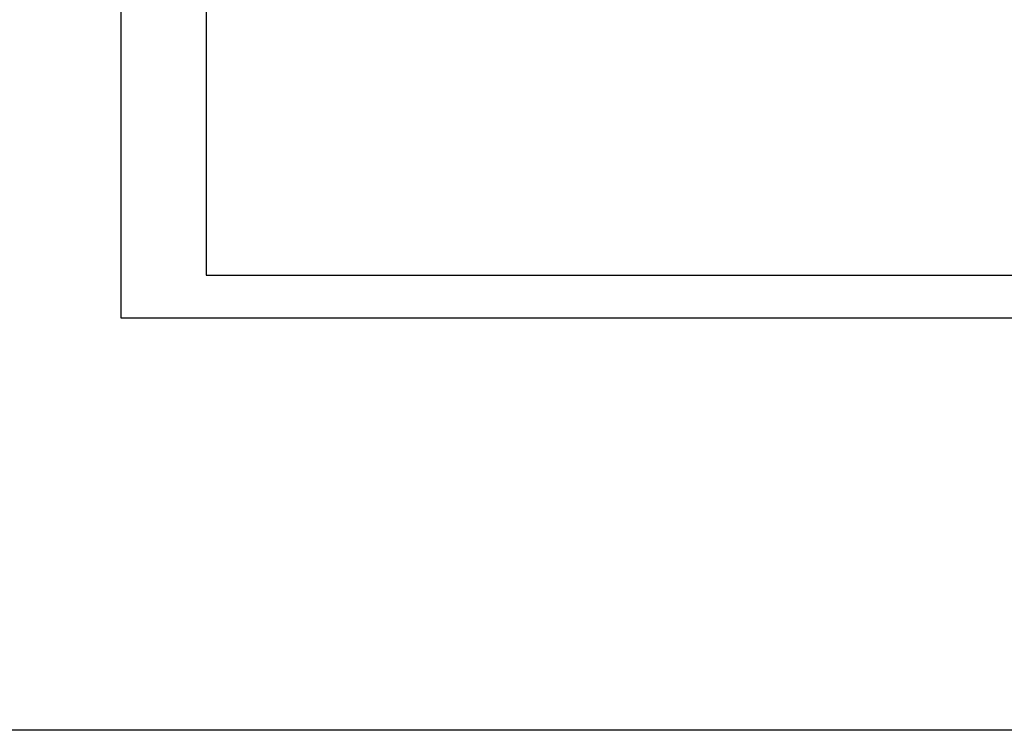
# Model space of a CAD drawing. Extents: x -543332 to -314699, y -9028 to 155584.
# Tile 199 of 256: x -416994 to -398525, y 10832 to 24166. Entities that reach past the tile are written whole.
import ezdxf

# ---------------------------------------------------------------- set-up
doc = ezdxf.new("R2010")
doc.units = 0
doc.header["$MEASUREMENT"] = 0
doc.layers.add('$ IE Tabela', color=7, linetype='Continuous')
doc.layers.add('$ IE_SCHEMAT', color=7, linetype='Continuous', lineweight=0)

# ---------------------------------------------------------------- blocks, each defined once
blk = doc.blocks.new('a3eee')
at = {"layer": '$ IE Tabela'}
for p, q in [((19730.8, 4176.8), (19730.8, 1206.8)), ((19890.8, 4096.8), (19890.8, 1286.8)), ((19890.8, 1286.8), (23840.8, 1286.8)), ((19730.8, 1206.8), (23930.8, 1206.8))]:
    blk.add_line(p, q, dxfattribs=at)

msp = doc.modelspace()

# ---------------------------------------------------------------- linework, layer by layer
at = {"layer": '$ IE_SCHEMAT', "color": 3, "lineweight": 30, "ltscale": 2}
msp.add_lwpolyline([(-521785, 145043), (-314699, 145043), (-314699, 10832), (-521785, 10832)], close=True, dxfattribs=at)

# ---------------------------------------------------------------- block references
at = {"layer": '$ IE Tabela', "transparency": 33554687, "xscale": 10, "yscale": 10, "zscale": 10}
msp.add_blockref('a3eee', (-612407, 6505), dxfattribs=at)

doc.saveas('drawing.dxf')
